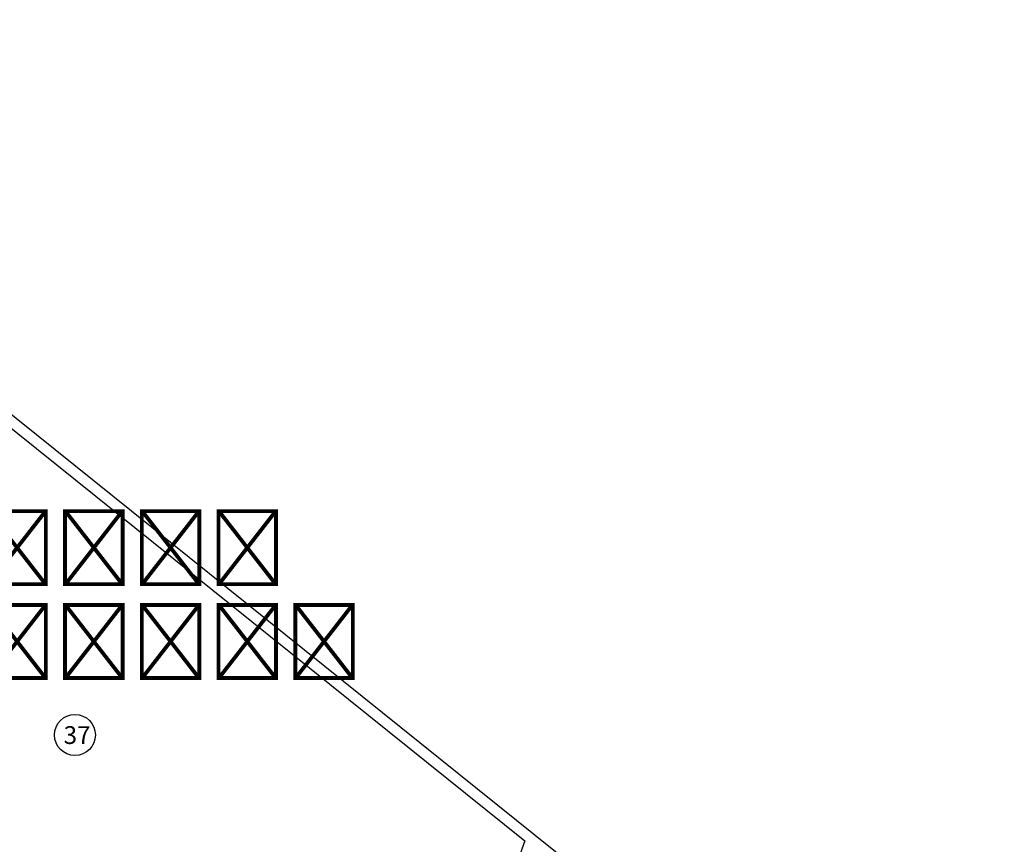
# Model space of a CAD drawing. Header units: millimetres. Extents: x 1512 to 2105, y 794 to 1149.
# Tile 24 of 256: x 1586 to 1604, y 1114 to 1129. Entities that reach past the tile are written whole.
import ezdxf

# ---------------------------------------------------------------- set-up
doc = ezdxf.new("R2010")
doc.units = ezdxf.units.MM
doc.layers.add('A-WALL', color=113, linetype='Continuous', lineweight=9)
doc.styles.get("Standard").update_dxf_attribs({"font": 'arial.ttf'})

msp = doc.modelspace()

# ---------------------------------------------------------------- linework, layer by layer
msp.add_circle((1586.766, 1115.675), 0.385)
at = {"layer": 'A-WALL', "lineweight": 25}
for p, q in [((1604.223, 1106.715), (1553.386, 1147.522)), ((1576.788, 1128.481), (1595.216, 1113.689)), ((1595.216, 1113.689), (1593.08, 1107.82))]:
    msp.add_line(p, q, dxfattribs=at)

# ---------------------------------------------------------------- texts
at = {"attachment_point": 1}
for s, width, gutter_width, insert, char_height in [('{\\fArial|b0|i0|c178|p34;تاسیسات الکتریکی}', 3.69085, 12.5, (1580.637, 1119.7), 1.05634), ('37', 12.83273, 1.669, (1586.554, 1115.84), 0.3338)]:
    msp.add_mtext_dynamic_manual_height_columns(s, width=width, gutter_width=gutter_width, heights=[0], dxfattribs=dict(at, insert=insert, char_height=char_height))

doc.saveas('drawing.dxf')
